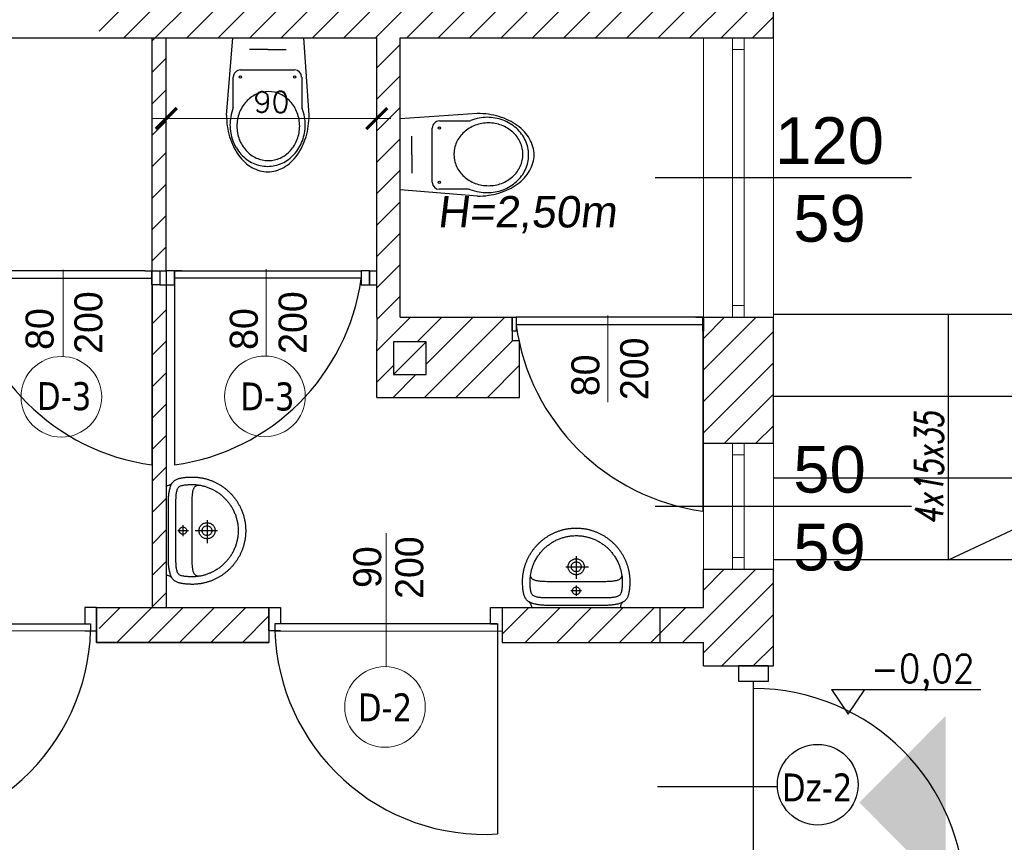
# Model space of a CAD drawing. Header units: millimetres. Extents: x -486876 to 553054, y -140324 to 834178.
# Tile 124 of 155: x 4537 to 8757, y 77606 to 81129. Entities that reach past the tile are written whole.
import ezdxf
from ezdxf.enums import TextEntityAlignment as Align

# ---------------------------------------------------------------- set-up
doc = ezdxf.new("R2010")
doc.units = ezdxf.units.MM
doc.header["$PDSIZE"] = -5
doc.linetypes.add('DASH2', pattern=[0.75, 0.5, -0.25])
for name, color, linetype, lineweight in [('_XREF', 252, 'DASH2', 13), ('XREF$0$0-ARKUSZ-OPIS', 8, 'Continuous', 18), ('XREF$0$okna', 8, 'Continuous', 20), ('XREF$0$ściana nośna', 8, 'Continuous', 30)]:
    doc.layers.add(name, color=color, linetype=linetype, lineweight=lineweight)
for name, color, linetype in [('XREF$0$A-ARM', 8, 'Continuous'), ('XREF$0$A-BUD-OP', 8, 'Continuous'), ('XREF$0$ArchiCAD', 8, 'Continuous'), ('XREF$0$DRZWI', 8, 'Continuous'), ('XREF$0$MEBLE_ŁAZIENKOWE_I_KUCHENNE', 8, 'Continuous'), ('XREF$0$OPIS', 8, 'Continuous'), ('XREF$0$OPISY', 8, 'Continuous'), ('XREF$0$Ppoż', 20, 'Continuous'), ('XREF$0$WIDOK', 8, 'Continuous'), ('XREF$0$WYMIARY', 9, 'Continuous'), ('XREF$0$WYPEŁNIENIA', 8, 'Continuous'), ('XREF$0$ŚCIANY', 8, 'Continuous')]:
    doc.layers.add(name, color=color, linetype=linetype)
doc.styles.add('XREF$0$APLUS', font='arial.ttf', dxfattribs={"width": 0.6})
doc.styles.add('XREF$0$GENERATED_STYLE_1', font='txt')
doc.styles.add('XREF$0$KOTA', font='SIMPLEX', dxfattribs={"width": 0.9, "height": 25})
doc.styles.add('XREF$0$ROMANS', font='romans.shx')
doc.styles.add('XREF$0$Simplex 0.7 Italic', font='simplex.shx', dxfattribs={"width": 0.7, "oblique": 10})
doc.styles.add('XREF$0$Standard', font='arial.ttf')
doc.styles.add('XREF$0$Verdana 0.8', font='verdana.ttf', dxfattribs={"width": 0.8})
doc.dimstyles.new('XREF$0$PORT1_50', dxfattribs={"dimscale": 50, "dimtxt": 0.18, "dimasz": 0.18, "dimexe": 0.12, "dimexo": 0.05, "dimgap": 0.05, "dimtad": 1, "dimdec": 0, "dimrnd": 0.5, "dimdsep": 46, "dimtxsty": 'XREF$0$ROMANS', "dimblk1": 'XREF$0$_ARCHTICK', "dimblk2": 'XREF$0$_ARCHTICK', "dimsah": 1, "dimcen": 0, "dimdle": 0.12, "dimclrt": 7, "dimadec": 0, "dimazin": 0, "dimtfac": 1, "dimtdec": 0, "dimtmove": 2, "dimatfit": 3, "dimldrblk": 'XREF$0$_ARCHTICK', "dimfxl": 0.5, "dimfxlon": 1, "dimtolj": 1, "dimtzin": 0, "dimarcsym": 0})
pattern_1 = [(45, (-52999.899, 13162.694), (-6.7351921, 6.7351921), [])]

# ---------------------------------------------------------------- blocks, each defined once
blk = doc.blocks.new('XREF$0$KOTA_R3')
at = {"layer": 'XREF$0$A-BUD-OP'}
blk.add_line((-279.41, -2136.84), (-172.66, -2136.84), dxfattribs=at)
blk.add_lwpolyline([(-279.41, -2136.84), (-267.48, -2154.26), (-255.55, -2136.84)], dxfattribs=at)
at = {"layer": 'XREF$0$A-BUD-OP', "style": 'XREF$0$KOTA', "width": 0.9}
for p, height in [((-251.3, -2131.63), 20), ((-251.3, -2153.31), 14)]:
    blk.add_attdef('KOTA', p, '', height=height, dxfattribs=at)
blk = doc.blocks.new('XREF$0$_ARCHTICK')
at = {"color": 0, "linetype": 'ByBlock', "const_width": 0.15}
blk.add_lwpolyline([(-0.5, -0.5), (0.5, 0.5)], dxfattribs=at)
blk = doc.blocks.new('*D596')
at = {"layer": 'Defpoints', "color": 0}
for p in [(3626.56, 11011.25), (3626.56, 10978.3), (3536.35, 10946.83)]:
    blk.add_point(p, dxfattribs=at)
at = {"layer": 'XREF$0$ściana nośna', "color": 0, "lineweight": -2}
for p, q in [((3536.35, 10986.25), (3536.35, 11017.25)), ((3626.56, 10986.25), (3626.56, 11017.25)), ((3530.35, 11011.25), (3632.56, 11011.25))]:
    blk.add_line(p, q, dxfattribs=at)
at = {"layer": 'XREF$0$ściana nośna', "color": 0, "lineweight": -2, "xscale": 9, "yscale": 9, "zscale": 9, "rotation": 180}
blk.add_blockref('XREF$0$_ARCHTICK', (3536.35, 11011.25), dxfattribs=at)
at = {"layer": 'XREF$0$ściana nośna', "color": 0, "lineweight": -2, "xscale": 9, "yscale": 9, "zscale": 9}
blk.add_blockref('XREF$0$_ARCHTICK', (3626.56, 11011.25), dxfattribs=at)
at = {"layer": 'XREF$0$ściana nośna', "color": 7, "insert": (3581.45, 11018.25), "char_height": 9, "attachment_point": 5, "style": 'XREF$0$ROMANS'}
blk.add_mtext('\\A1;90', dxfattribs=at)
blk = doc.blocks.new('XREF$0$ubi012_r')
for p, q in [((-2.32, 33.16), (0, 0)), ((33.07, 33.16), (30.34, 0)), ((0.86, 16.83), (0.86, 29.35)), ((30.16, 29.17), (30.16, 16.83)), ((27.13, 13.79), (3.9, 13.79)), ((15.37, 5.06), (7.45, 5.06)), ((15.37, 5.06), (23.29, 5.06)), ((30.34, 0), (0, 0))]:
    blk.add_line(p, q)
for centre in [(3.9, 16.83), (27.13, 16.83)]:
    blk.add_circle(centre, 0.506)
for centre, radius, start, end in [((16.19, 42.02), 15.54, 105.9445, 133.2542), ((15.37, 44.42), 13.01, 74.6148, 105.3852), ((15.46, 40.39), 14.7, 77.6333, 102.3667), ((14.56, 42.02), 15.54, 46.7458, 74.0555), ((20.78, 37.1), 22.27, 133.1777, 154.6258), ((16.63, 38.41), 17.03, 126.5259, 148.9267), ((15.64, 39.74), 15.37, 102.4946, 126.4967), ((15.32, 39.85), 12.81, 102.4946, 126.4967), ((15.17, 40.39), 12.25, 77.6333, 102.3667), ((15.02, 39.85), 12.81, 53.5033, 77.5054), ((15.28, 39.74), 15.37, 53.5033, 77.5054), ((14.28, 38.41), 17.03, 31.0733, 53.4741), ((9.97, 37.1), 22.27, 25.3742, 46.8223), ((27.53, 33.76), 29.8, 154.3733, 172.0149), ((18.1, 37.5), 18.76, 148.867, 169.8645), ((16.15, 38.74), 14.19, 126.5259, 148.9267), ((14.19, 38.74), 14.19, 31.0733, 53.4741), ((12.82, 37.5), 18.76, 10.1355, 31.133), ((3.22, 33.76), 29.8, 7.9851, 25.6267), ((17.37, 37.98), 15.63, 148.867, 169.8645), ((12.97, 37.98), 15.63, 10.1355, 31.133), ((18.81, 37.34), 19.49, 169.767, 190.233), ((17.96, 37.85), 16.24, 169.767, 190.233), ((12.37, 37.85), 16.24, 0, 10.233), ((12.1, 37.34), 19.49, 0, 10.233), ((30.81, 33.16), 33.13, 171.7845, 180.1077), ((15.63, 36.6), 16.22, 189.6364, 202.7205), ((17.37, 37.72), 15.63, 190.1355, 211.133), ((12.97, 37.72), 15.63, 328.867, 349.8645), ((12.37, 37.85), 16.24, 349.767, 0), ((-13.89, 43.27), 46.14, 343.1585, 348.2524), ((12.1, 37.34), 19.49, 349.767, 0), ((-0.06, 33.16), 33.13, 0, 8.2155), ((-1.67, 29.35), 2.53, 0, 22.7205), ((16.15, 36.96), 14.19, 211.0733, 233.4741), ((14.19, 36.96), 14.19, 306.5259, 328.9267), ((32.69, 29.17), 2.53, 163.1585, 180), ((15.32, 35.85), 12.81, 233.5033, 257.5054), ((15.02, 35.85), 12.81, 282.4946, 306.4967), ((15.17, 35.31), 12.25, 257.6333, 282.3667), ((3.9, 16.83), 3.03, 180, 270), ((27.13, 16.83), 3.03, 270, 0)]:
    blk.add_arc(centre, radius, start, end)
blk = doc.blocks.new('XREF$0$KKP-KOLO2-B02X0201')
at = {"layer": 'XREF$0$A-ARM'}
for points in [[(-21.09, 0), (-21.12, -0.55), (-21.2, -1), (-21.34, -1.39), (-21.54, -1.76), (-21.81, -2.13), (-22.13, -2.54)], [(21.09, 0), (0, 0), (-21.09, 0)], [(22.13, -2.54), (21.81, -2.13), (21.54, -1.76), (21.34, -1.39), (21.2, -1), (21.12, -0.55), (21.09, 0)], [(25.29, -12.17), (25.29, -12.54), (25.28, -12.9), (25.27, -13.27), (25.25, -13.64), (25.22, -14), (25.19, -14.37), (25.16, -14.73), (25.12, -15.09), (25.08, -15.45), (25.03, -15.81), (24.97, -16.16), (24.91, -16.52), (24.85, -16.87), (24.78, -17.22), (24.71, -17.57), (24.63, -17.92), (24.55, -18.26), (24.46, -18.61), (24.37, -18.95), (24.27, -19.29), (24.17, -19.63), (24.06, -19.96), (23.95, -20.3), (23.83, -20.63), (23.71, -20.96), (23.59, -21.29), (23.46, -21.61), (23.33, -21.94), (23.19, -22.26), (23.05, -22.58), (22.9, -22.89), (22.75, -23.21), (22.6, -23.52), (22.44, -23.83), (22.27, -24.14), (22.11, -24.44), (21.94, -24.74), (21.76, -25.04), (21.58, -25.34), (21.4, -25.63), (21.21, -25.92), (21.02, -26.21), (20.83, -26.5), (20.63, -26.78), (20.43, -27.06), (20.22, -27.34), (20.01, -27.62), (19.8, -27.89), (19.58, -28.16), (19.36, -28.42), (19.14, -28.68), (18.91, -28.94), (18.68, -29.2), (18.45, -29.45), (18.21, -29.7), (17.97, -29.95), (17.73, -30.2), (17.48, -30.44), (17.23, -30.67), (16.98, -30.91), (16.72, -31.14), (16.46, -31.36), (16.2, -31.59), (15.93, -31.81), (15.66, -32.02), (15.39, -32.24), (15.12, -32.45), (14.84, -32.65), (14.56, -32.85), (14.28, -33.05), (13.99, -33.25), (13.7, -33.44), (13.41, -33.62), (13.12, -33.81), (12.82, -33.98), (12.52, -34.16), (12.22, -34.33), (11.91, -34.5), (11.61, -34.66), (11.3, -34.82), (10.98, -34.97), (10.67, -35.12), (10.35, -35.27), (10.03, -35.41), (9.71, -35.55), (9.39, -35.68), (9.06, -35.81), (8.74, -35.94), (8.41, -36.06), (8.07, -36.17), (7.74, -36.28), (7.4, -36.39), (7.06, -36.49), (6.72, -36.59), (6.38, -36.68), (6.04, -36.77), (5.69, -36.85), (5.35, -36.93), (5, -37), (4.65, -37.07), (4.29, -37.14), (3.94, -37.2), (3.58, -37.25), (3.23, -37.3), (2.87, -37.34), (2.51, -37.38), (2.14, -37.42), (1.78, -37.45), (1.42, -37.47), (1.05, -37.49), (0.68, -37.5), (0.31, -37.51), (-0.06, -37.51), (-0.06, -37.51), (-0.43, -37.51), (-0.8, -37.5), (-1.16, -37.49), (-1.53, -37.47), (-1.89, -37.45), (-2.26, -37.42), (-2.62, -37.38), (-2.98, -37.34), (-3.34, -37.3), (-3.7, -37.25), (-4.05, -37.2), (-4.41, -37.14), (-4.76, -37.07), (-5.11, -37), (-5.46, -36.93), (-5.81, -36.85), (-6.15, -36.77), (-6.5, -36.68), (-6.84, -36.59), (-7.18, -36.49), (-7.52, -36.39), (-7.85, -36.28), (-8.19, -36.17), (-8.52, -36.06), (-8.85, -35.94), (-9.18, -35.81), (-9.5, -35.68), (-9.83, -35.55), (-10.15, -35.41), (-10.47, -35.27), (-10.78, -35.12), (-11.1, -34.97), (-11.41, -34.82), (-11.72, -34.66), (-12.03, -34.5), (-12.33, -34.33), (-12.63, -34.16), (-12.93, -33.98), (-13.23, -33.81), (-13.52, -33.62), (-13.81, -33.44), (-14.1, -33.25), (-14.39, -33.05), (-14.67, -32.85), (-14.95, -32.65), (-15.23, -32.45), (-15.51, -32.24), (-15.78, -32.02), (-16.05, -31.81), (-16.31, -31.59), (-16.58, -31.36), (-16.84, -31.14), (-17.09, -30.91), (-17.35, -30.67), (-17.6, -30.44), (-17.84, -30.2), (-18.09, -29.95), (-18.33, -29.7), (-18.56, -29.45), (-18.8, -29.2), (-19.03, -28.94), (-19.25, -28.68), (-19.48, -28.42), (-19.7, -28.16), (-19.91, -27.89), (-20.13, -27.62), (-20.34, -27.34), (-20.54, -27.06), (-20.74, -26.78), (-20.94, -26.5), (-21.14, -26.21), (-21.33, -25.92), (-21.51, -25.63), (-21.7, -25.34), (-21.88, -25.04), (-22.05, -24.74), (-22.22, -24.44), (-22.39, -24.14), (-22.55, -23.83), (-22.71, -23.52), (-22.86, -23.21), (-23.01, -22.89), (-23.16, -22.58), (-23.3, -22.26), (-23.44, -21.94), (-23.57, -21.61), (-23.7, -21.29), (-23.83, -20.96), (-23.95, -20.63), (-24.06, -20.3), (-24.17, -19.96), (-24.28, -19.63), (-24.38, -19.29), (-24.48, -18.95), (-24.57, -18.61), (-24.66, -18.26), (-24.74, -17.92), (-24.82, -17.57), (-24.9, -17.22), (-24.96, -16.87), (-25.03, -16.52), (-25.09, -16.16), (-25.14, -15.81), (-25.19, -15.45), (-25.23, -15.09), (-25.27, -14.73), (-25.31, -14.37), (-25.34, -14), (-25.36, -13.64), (-25.38, -13.27), (-25.39, -12.9), (-25.4, -12.54), (-25.4, -12.17), (-25.4, -12.17), (-25.4, -11.8), (-25.38, -11.35), (-25.36, -10.84), (-25.33, -10.31), (-25.3, -9.77), (-25.27, -9.28), (-25.23, -8.85), (-25.19, -8.52), (-25.13, -8.07), (-25.06, -7.64), (-24.99, -7.22), (-24.91, -6.82), (-24.82, -6.44), (-24.73, -6.07), (-24.62, -5.72), (-24.51, -5.38), (-24.38, -5.06), (-24.24, -4.76), (-24.09, -4.47), (-23.93, -4.19), (-23.75, -3.93), (-23.55, -3.68), (-23.34, -3.44), (-23.11, -3.22), (-22.87, -3.01), (-22.6, -2.81), (-22.31, -2.63), (-22, -2.45), (-21.67, -2.29), (-21.32, -2.14), (-20.94, -1.99), (-20.54, -1.86), (-20.11, -1.74), (-19.66, -1.63), (-19.17, -1.53), (-19.17, -1.53), (-18.8, -1.45), (-18.41, -1.38), (-18.01, -1.32), (-17.59, -1.25), (-17.17, -1.2), (-16.73, -1.15), (-16.28, -1.1), (-15.82, -1.06), (-15.35, -1.04), (-14.87, -1.02), (-14.38, -1.01), (-0.06, -1.01), (14.27, -1.01), (14.76, -1.02), (15.23, -1.04), (15.7, -1.06), (16.16, -1.1), (16.61, -1.15), (17.05, -1.2), (17.48, -1.25), (17.9, -1.32), (18.3, -1.38), (18.69, -1.45), (19.06, -1.53), (19.54, -1.63), (20, -1.74), (20.43, -1.86), (20.83, -1.99), (21.21, -2.14), (21.56, -2.29), (21.89, -2.45), (22.2, -2.63), (22.48, -2.81), (22.75, -3.01), (23, -3.22), (23.23, -3.44), (23.44, -3.68), (23.63, -3.93), (23.81, -4.19), (23.98, -4.47), (24.13, -4.76), (24.27, -5.06), (24.39, -5.38), (24.51, -5.72), (24.61, -6.07), (24.71, -6.44), (24.79, -6.82), (24.88, -7.22), (24.95, -7.64), (25.02, -8.07), (25.08, -8.52), (25.12, -8.85), (25.15, -9.28), (25.19, -9.77), (25.22, -10.31), (25.24, -10.84), (25.27, -11.35), (25.28, -11.8), (25.29, -12.17)], [(-0.05, -33.94), (-0.61, -33.93), (-1.16, -33.92), (-1.72, -33.89), (-2.28, -33.85), (-2.7, -33.79), (-3.12, -33.73), (-3.53, -33.66), (-3.94, -33.59), (-4.34, -33.51), (-4.74, -33.42), (-5.14, -33.33), (-5.53, -33.23), (-5.93, -33.13), (-6.33, -33.02), (-6.73, -32.9), (-7.13, -32.77), (-7.53, -32.64), (-7.96, -32.47), (-8.38, -32.29), (-8.79, -32.11), (-9.2, -31.92), (-9.61, -31.73), (-10.02, -31.53), (-10.42, -31.33), (-10.8, -31.11), (-11.16, -30.89), (-11.52, -30.66), (-11.87, -30.43), (-12.22, -30.2), (-12.56, -29.97), (-12.89, -29.72), (-13.22, -29.48), (-13.55, -29.23), (-13.87, -28.97), (-14.19, -28.7), (-14.51, -28.43), (-14.82, -28.15), (-15.14, -27.86), (-15.45, -27.56), (-15.76, -27.24), (-16.06, -26.91), (-16.35, -26.58), (-16.63, -26.25), (-16.91, -25.92), (-17.17, -25.58), (-17.44, -25.24), (-17.7, -24.9), (-17.95, -24.55), (-18.2, -24.19), (-18.45, -23.82), (-18.69, -23.45), (-19.7, -21.59), (-19.87, -21.21), (-20.04, -20.83), (-20.19, -20.44), (-20.34, -20.06), (-20.49, -19.67), (-20.62, -19.28), (-20.75, -18.9), (-20.88, -18.51), (-20.99, -18.12), (-21.1, -17.73), (-21.2, -17.34), (-21.3, -16.94), (-21.38, -16.55), (-21.46, -16.15), (-21.54, -15.75), (-21.6, -15.36), (-21.66, -14.95), (-21.71, -14.55), (-21.75, -14.15), (-21.78, -13.74), (-21.81, -13.33), (-21.83, -12.92), (-21.84, -12.51), (-21.84, -12.09), (-21.84, -11.68), (-21.82, -11.26), (-21.81, -10.84), (-21.78, -10.42), (-21.76, -10), (-21.73, -9.57), (-21.69, -9.16), (-21.64, -8.74), (-21.58, -8.32), (-21.51, -7.91), (-21.43, -7.49), (-21.32, -7.09), (-21.2, -6.68), (-21.06, -6.4), (-20.88, -6.14), (-20.65, -5.9), (-20.38, -5.69), (-20.07, -5.5), (-19.73, -5.34), (-19.37, -5.2), (-18.99, -5.07), (-18.59, -4.96), (-18.17, -4.87), (-17.75, -4.8), (-17.33, -4.73), (-16.9, -4.68), (-16.49, -4.64), (-16.08, -4.61), (-15.69, -4.59), (-15.32, -4.58), (-14.98, -4.57), (-14.66, -4.56), (-14.38, -4.56), (-0.05, -4.56), (14.27, -4.56), (14.55, -4.56), (14.87, -4.57), (15.21, -4.58), (15.58, -4.59), (15.97, -4.61), (16.38, -4.64), (16.8, -4.68), (17.22, -4.73), (17.64, -4.8), (18.07, -4.87), (18.48, -4.96), (18.88, -5.07), (19.26, -5.2), (19.63, -5.34), (19.96, -5.5), (20.27, -5.69), (20.54, -5.9), (20.77, -6.14), (20.96, -6.4), (21.09, -6.68), (21.22, -7.09), (21.32, -7.49), (21.41, -7.91), (21.48, -8.32), (21.54, -8.74), (21.58, -9.16), (21.62, -9.57), (21.65, -10), (21.68, -10.42), (21.7, -10.84), (21.72, -11.26), (21.73, -11.68), (21.74, -12.09), (21.73, -12.51), (21.72, -12.92), (21.7, -13.33), (21.68, -13.74), (21.64, -14.15), (21.6, -14.55), (21.55, -14.95), (21.49, -15.36), (21.43, -15.75), (21.36, -16.15), (21.28, -16.55), (21.19, -16.94), (21.1, -17.34), (20.99, -17.73), (20.89, -18.12), (20.77, -18.51), (20.65, -18.9), (20.52, -19.28), (20.38, -19.67), (20.24, -20.06), (20.09, -20.44), (19.93, -20.83), (19.76, -21.21), (19.59, -21.59), (19.59, -21.59), (18.58, -23.45), (18.34, -23.82), (18.09, -24.19), (17.84, -24.55), (17.59, -24.9), (17.33, -25.24), (17.07, -25.58), (16.8, -25.92), (16.52, -26.25), (16.24, -26.58), (15.95, -26.91), (15.65, -27.24), (15.35, -27.56), (15.03, -27.86), (14.72, -28.15), (14.4, -28.43), (14.08, -28.7), (13.76, -28.97), (13.44, -29.23), (13.11, -29.48), (12.78, -29.72), (12.45, -29.97), (12.11, -30.2), (11.76, -30.43), (11.41, -30.66), (11.06, -30.89), (10.69, -31.11), (10.32, -31.33), (9.91, -31.53), (9.5, -31.73), (9.09, -31.92), (8.68, -32.11), (8.27, -32.29), (7.85, -32.47), (7.43, -32.64), (7.43, -32.64), (7.02, -32.77), (6.62, -32.9), (6.22, -33.02), (5.82, -33.13), (5.43, -33.23), (5.03, -33.33), (4.63, -33.42), (4.23, -33.51), (3.83, -33.59), (3.42, -33.66), (3.01, -33.73), (2.6, -33.79), (2.17, -33.85), (1.61, -33.89), (1.06, -33.92), (0.5, -33.93), (-0.05, -33.94)], [(-2.61, -7.95), (2.52, -7.95)], [(-0.04, -6.08), (0.43, -6.14), (0.85, -6.32), (1.21, -6.6), (1.49, -6.96), (1.67, -7.38), (1.73, -7.86), (1.67, -8.33), (1.49, -8.75), (1.21, -9.11), (0.85, -9.39), (0.43, -9.57), (-0.04, -9.63), (-0.51, -9.57), (-0.94, -9.39), (-1.3, -9.11), (-1.58, -8.75), (-1.75, -8.33), (-1.82, -7.86), (-1.75, -7.38), (-1.58, -6.96), (-1.3, -6.6), (-0.94, -6.32), (-0.51, -6.14), (-0.04, -6.08)], [(-0.05, -10.45), (-0.05, -5.48)], [(-21.62, -15.21), (-21.58, -14.99), (-21.53, -14.78), (-21.48, -14.58), (-21.41, -14.39), (-21.33, -14.21), (-21.24, -14.04), (-21.14, -13.87), (-21.02, -13.72), (-20.88, -13.57), (-20.72, -13.43), (-20.55, -13.3), (-20.35, -13.18), (-20.14, -13.06), (-19.9, -12.95), (-19.63, -12.85), (-19.34, -12.76), (-19.02, -12.67), (-18.67, -12.6), (-18.29, -12.53), (-17.88, -12.46), (-17.43, -12.4), (-16.96, -12.35), (-16.44, -12.31), (-15.89, -12.27), (-15.3, -12.24), (-14.67, -12.21), (-14, -12.19), (-13.28, -12.18), (-12.52, -12.17), (-11.72, -12.17)], [(-11.72, -12.17), (-0.06, -12.17), (11.6, -12.17)], [(-0.06, -24.21), (-0.06, -13.57)], [(11.6, -12.17), (12.41, -12.17), (13.17, -12.18), (13.88, -12.19), (14.55, -12.21), (15.18, -12.24), (15.78, -12.27), (16.33, -12.31), (16.84, -12.35), (17.32, -12.4), (17.77, -12.46), (18.18, -12.53), (18.56, -12.6), (18.9, -12.67), (19.22, -12.76), (19.52, -12.85), (19.78, -12.95), (20.02, -13.06), (20.24, -13.18), (20.44, -13.3), (20.61, -13.43), (20.76, -13.57), (20.9, -13.72), (21.02, -13.87), (21.13, -14.04), (21.22, -14.21), (21.3, -14.39), (21.36, -14.58), (21.42, -14.78), (21.47, -14.99), (21.51, -15.21)], [(-0.06, -15.43), (0.33, -15.45), (0.71, -15.51), (1.07, -15.6), (1.42, -15.73), (1.75, -15.89), (2.06, -16.08), (2.36, -16.3), (2.63, -16.55), (2.87, -16.82), (3.09, -17.11), (3.28, -17.43), (3.44, -17.76), (3.57, -18.11), (3.66, -18.47), (3.72, -18.85), (3.74, -19.24), (3.72, -19.62), (3.66, -20), (3.57, -20.36), (3.44, -20.71), (3.28, -21.05), (3.09, -21.36), (2.87, -21.65), (2.63, -21.92), (2.36, -22.17), (2.06, -22.39), (1.75, -22.58), (1.42, -22.74), (1.07, -22.87), (0.71, -22.96), (0.33, -23.02), (-0.06, -23.04), (-0.45, -23.02), (-0.82, -22.96), (-1.19, -22.87), (-1.54, -22.74), (-1.87, -22.58), (-2.18, -22.39), (-2.48, -22.17), (-2.75, -21.92), (-2.99, -21.65), (-3.21, -21.36), (-3.4, -21.05), (-3.56, -20.71), (-3.69, -20.36), (-3.78, -20), (-3.84, -19.62), (-3.86, -19.24), (-3.84, -18.85), (-3.78, -18.47), (-3.69, -18.11), (-3.56, -17.76), (-3.4, -17.43), (-3.21, -17.11), (-2.99, -16.82), (-2.75, -16.55), (-2.48, -16.3), (-2.18, -16.08), (-1.87, -15.89), (-1.54, -15.73), (-1.19, -15.6), (-0.82, -15.51), (-0.45, -15.45), (-0.06, -15.43)], [(-0.06, -16.9), (0.36, -16.94), (0.75, -17.05), (1.12, -17.22), (1.44, -17.45), (1.72, -17.73), (1.95, -18.06), (2.13, -18.42), (2.23, -18.82), (2.27, -19.24), (2.23, -19.65), (2.13, -20.05), (1.95, -20.41), (1.72, -20.74), (1.44, -21.02), (1.12, -21.25), (0.75, -21.42), (0.36, -21.53), (-0.06, -21.57), (-0.48, -21.53), (-0.87, -21.42), (-1.23, -21.25), (-1.56, -21.02), (-1.84, -20.74), (-2.07, -20.41), (-2.24, -20.05), (-2.35, -19.65), (-2.39, -19.24), (-2.35, -18.82), (-2.24, -18.42), (-2.07, -18.06), (-1.84, -17.73), (-1.56, -17.45), (-1.23, -17.22), (-0.87, -17.05), (-0.48, -16.94), (-0.06, -16.9)], [(4.89, -19.26), (-5.94, -19.26)]]:
    blk.add_lwpolyline(points, dxfattribs=at)
blk = doc.blocks.new('XREF')
at = {"layer": 'XREF$0$MEBLE_ŁAZIENKOWE_I_KUCHENNE'}
h = blk.add_hatch(color=256, dxfattribs=at)
h.paths.add_polyline_path([(3870.42, 10718.25), (3870.42, 10681.18), (3833.35, 10718.25)])
h.paths.add_polyline_path([(3870.42, 10755.32), (3870.42, 10718.25), (3833.35, 10718.25)])
at = {"layer": 'XREF$0$WYPEŁNIENIA'}
h = blk.add_hatch(dxfattribs=at)
h.set_pattern_fill('ANSI31', color=256, scale=3)
h.set_pattern_definition(pattern_1)
h.paths.add_polyline_path([(3536.35, 10935.51), (3530.35, 10935.51), (3530.35, 10801.78), (3536.35, 10801.78)])
h.paths.add_polyline_path([(3536.35, 11045.83), (3530.35, 11045.83), (3530.35, 10945.96), (3533.62, 10945.96), (3536.35, 10945.96)], flags=17)
h.paths.add_polyline_path([(3796.56, 11096.65), (3766.56, 11096.65), (3766.56, 11060.83), (3507.62, 11060.83), (3507.62, 11045.83), (3526.56, 11045.83), (3626.56, 11045.83), (3626.56, 10935.51), (3636.56, 10935.51), (3636.56, 11045.83), (3766.56, 11045.83), (3796.56, 11045.83)])
edge = h.paths.add_edge_path()
edge.add_arc((3779.04, 10935.86), 93.67, 192.1343, 192.8888, ccw=False)
edge.add_line((3687.46, 10916.17), (3684.53, 10916.17))
edge.add_line((3684.53, 10916.17), (3684.53, 10926.14))
edge.add_line((3684.53, 10926.14), (3636.56, 10926.14))
edge.add_line((3636.56, 10926.14), (3636.56, 10935.51))
edge.add_line((3636.56, 10935.51), (3626.56, 10935.51))
edge.add_line((3626.56, 10935.51), (3626.56, 10926.14))
edge.add_line((3626.56, 10926.14), (3626.56, 10916.14))
edge.add_line((3626.56, 10916.14), (3626.56, 10891.78))
edge.add_line((3626.56, 10891.78), (3687.73, 10891.78))
edge.add_line((3687.73, 10891.78), (3687.73, 10914.97))
h.paths.add_polyline_path([(3647.75, 10901.56), (3633.75, 10901.56), (3633.75, 10915.56), (3647.75, 10915.56)], flags=16)
h.paths.add_polyline_path([(3796.56, 10926.14), (3766.56, 10926.14), (3766.56, 10872.13), (3796.56, 10872.13)])
h.paths.add_polyline_path([(3796.56, 10818.23), (3766.56, 10818.23), (3766.56, 10801.78), (3747.83, 10801.78), (3747.83, 10786.78), (3766.56, 10786.78), (3766.56, 10776.78), (3796.56, 10776.78)])
h.paths.add_polyline_path([(3747.83, 10801.78), (3680.36, 10801.78), (3680.36, 10786.78), (3747.83, 10786.78)])
h.paths.add_polyline_path([(3406.41, 10801.78), (3376.56, 10801.78), (3376.56, 10889.68), (3446.15, 10889.68), (3446.56, 10916.14), (3446.56, 10926.14), (3446.56, 10935.51), (3441.16, 10935.51), (3441.16, 10923.53), (3427.16, 10923.53), (3427.16, 10935.51), (3409.73, 10935.51), (3409.73, 10923.53), (3395.73, 10923.53), (3395.73, 10935.51), (3378.3, 10935.51), (3378.3, 10923.53), (3364.3, 10923.53), (3364.3, 10935.51), (3337.08, 10935.51), (3337.08, 10926.14), (3301.56, 10926.14), (3301.56, 10920.14), (3301.56, 10916.14), (3337.08, 10916.14), (3337.08, 10889.68), (3361.56, 10889.68), (3361.56, 10801.78), (3189.06, 10801.78), (3176.56, 10801.78), (3176.56, 10766.78), (3201.56, 10766.78), (3201.56, 10786.78), (3406.41, 10786.78)])
h.paths.add_polyline_path([(3214.49, 10923.14), (3214.49, 10926.14), (3201.56, 10926.14), (3201.56, 10935.51), (3176.56, 10935.51), (3176.56, 10901.78), (3201.56, 10901.78), (3201.56, 10916.14), (3214.49, 10916.14)], flags=17)
h.paths.add_polyline_path([(3176.56, 10801.78), (3006.73, 10801.78), (3006.73, 10789.78), (3176.56, 10789.78)])
h.paths.add_polyline_path([(2906.73, 10801.78), (2815.34, 10801.78), (2815.34, 10789.78), (2894.64, 10789.78), (2904.95, 10789.78)])
h.paths.add_polyline_path([(2896.56, 10935.51), (2871.56, 10935.51), (2871.56, 10801.78), (2896.56, 10801.78)])
h.paths.add_polyline_path([(2892.75, 10828.64), (2910.53, 10828.64), (2910.53, 10842.14), (2892.75, 10842.14)])
h = blk.add_hatch(dxfattribs=at)
h.set_pattern_fill('ANSI31', color=256, scale=3)
h.set_pattern_definition(pattern_1)
h.paths.add_polyline_path([(3556.78, 10801.78), (3507.62, 10801.78), (3507.62, 10786.78), (3556.78, 10786.78)])
h.paths.add_polyline_path([(3580.36, 10801.78), (3556.78, 10801.78), (3556.78, 10786.78), (3580.36, 10786.78)])
h.paths.add_polyline_path([(3900.02, 10651.78), (3796.56, 10651.78), (3796.56, 10666.78), (3766.56, 10666.78), (3766.56, 10651.78), (3724.56, 10651.78), (3724.56, 10611.78), (3766.56, 10611.78), (3766.56, 10496.78), (3709.56, 10496.78), (3709.56, 10471.78), (3766.56, 10471.78), (3766.56, 10606.94), (3796.56, 10606.94), (3796.56, 10466.78), (3796.56, 10476.78), (3796.56, 10476.78), (3796.56, 10611.78), (3900.02, 10611.78)])
h.paths.add_polyline_path([(3599.56, 10496.78), (3514.68, 10496.78), (3514.68, 10471.78), (3551.56, 10471.78), (3551.56, 10024.04), (3539.56, 10024.04), (3539.56, 9984.04), (3566.56, 9984.04), (3566.56, 10471.78), (3599.56, 10471.78)])
h.paths.add_polyline_path([(4136.56, 9911.78), (4126.56, 9911.78), (4126.56, 9971.94), (4126.56, 10361.95), (4096.56, 10361.95), (4096.56, 10346.78), (4096.56, 10131.78), (3896.56, 10131.78), (3896.56, 10170.11), (3796.56, 10170.11), (3796.56, 10176.78), (3766.56, 10176.78), (3766.56, 10058.38), (3796.56, 10058.38), (3796.56, 10096.78), (3886.56, 10096.78), (3886.56, 10106.78), (4096.56, 10106.78), (4096.56, 9971.94), (4096.56, 9911.78), (3771.56, 9911.78), (3771.56, 9779.12), (3796.56, 9779.12), (3796.56, 9816.78), (3886.56, 9816.78), (3886.56, 9881.78), (4016.56, 9881.78), (4016.56, 9851.78), (4061.56, 9851.78), (4061.56, 9881.78), (4136.56, 9881.78)])
h.paths.add_polyline_path([(3817.24, 9855.2), (3831.24, 9855.2), (3831.24, 9841.2), (3817.24, 9841.2)], flags=16)
h.paths.add_polyline_path([(3840.64, 9855.2), (3854.64, 9855.2), (3854.64, 9841.2), (3840.64, 9841.2)], flags=16)
h.paths.add_polyline_path([(3817.24, 10127.11), (3817.24, 10141.11), (3831.24, 10141.11), (3831.24, 10127.11)], flags=16)
edge = h.paths.add_edge_path(flags=0)
edge.add_arc((3824.24, 10134.11), 7, 0, 360)
h.paths.add_polyline_path([(3840.64, 10127.11), (3840.64, 10141.11), (3854.64, 10141.11), (3854.64, 10127.11)], flags=16)
h.paths.add_polyline_path([(3817.24, 10147.81), (3817.24, 10161.81), (3831.24, 10161.81), (3831.24, 10147.81)], flags=16)
h.paths.add_polyline_path([(3840.64, 10147.81), (3840.64, 10161.81), (3854.64, 10161.81), (3854.64, 10147.81)], flags=16)
h.paths.add_polyline_path([(3802.73, 10317.13), (3796.56, 10317.13), (3796.56, 10305.13), (3803.04, 10305.13)], flags=17)
h.paths.add_polyline_path([(3802.12, 10317.13), (3800.7, 10317.13), (3802.73, 10305.13), (3802.73, 10315.74)], flags=16)
at = {"layer": 'XREF$0$DRZWI'}
for p in [(3788.03, 10676.48), (3788.03, 10767.07)]:
    blk.add_line(p, (3788.03, 10770.3), dxfattribs=at)
at = {"layer": 'XREF$0$DRZWI', "ltscale": 0.8}
blk.add_line((3798.33, 10725.01), (3746.86, 10725.01), dxfattribs=at)
at = {"layer": 'XREF$0$DRZWI'}
for points in [[(3527.09, 10945.96), (3450.09, 10945.96), (3450.09, 10942.88), (3462.59, 10942.88), (3530.09, 10942.88)], [(3527.09, 10945.96), (3530.09, 10945.96), (3530.09, 10862.88)], [(3539.88, 10945.96), (3619.88, 10945.96), (3619.88, 10942.88), (3607.38, 10942.88), (3539.88, 10942.88)], [(3542.88, 10945.96), (3539.88, 10945.96), (3539.88, 10862.88)], [(3548.9, 10945.96), (3619.88, 10945.96), (3619.88, 10942.88), (3607.38, 10942.88), (3539.88, 10942.88)], [(3766.29, 10926.14), (3686.29, 10926.14), (3686.29, 10923.06), (3698.79, 10923.06), (3766.29, 10923.06)], [(3757.27, 10926.14), (3686.29, 10926.14), (3686.29, 10923.06), (3698.79, 10923.06), (3766.29, 10923.06)], [(3763.29, 10926.14), (3766.29, 10926.14), (3766.29, 10843.06)], [(3501.41, 10801.78), (3501.41, 10794.86)], [(3501.41, 10791.78), (3506.41, 10791.78), (3506.41, 10801.78), (3501.41, 10801.78)], [(3585.36, 10791.78), (3580.36, 10791.78), (3580.36, 10801.78), (3585.36, 10801.78)], [(3585.36, 10801.78), (3585.36, 10794.86)], [(3675.36, 10794.78), (3675.36, 10801.78), (3680.36, 10801.78)], [(3408.41, 10794.78), (3503.91, 10794.78), (3503.91, 10791.78), (3503.91, 10791.78), (3406.41, 10791.69)], [(3678.36, 10794.78), (3582.86, 10794.78), (3582.86, 10791.78), (3582.86, 10791.78), (3680.36, 10791.69)], [(3675.36, 10794.78), (3678.36, 10794.78), (3678.36, 10704.78), (3678.36, 10704.78)]]:
    blk.add_lwpolyline(points, dxfattribs=at)
for points in [[(3530.09, 10945.96), (3533.62, 10945.96), (3533.62, 10939.96), (3530.09, 10939.96)], [(3539.88, 10945.96), (3536.35, 10945.96), (3536.35, 10939.96), (3539.88, 10939.96)], [(3623.41, 10945.96), (3619.88, 10945.96), (3619.88, 10939.96), (3623.41, 10939.96)], [(3684.53, 10926.14), (3686.29, 10926.14), (3686.29, 10920.14), (3684.53, 10920.14)], [(3766.29, 10926.14), (3766.56, 10926.14), (3766.56, 10920.14), (3766.29, 10920.14)]]:
    blk.add_lwpolyline(points, close=True, dxfattribs=at)
at = {"layer": 'XREF$0$DRZWI', "ltscale": 0.8}
blk.add_lwpolyline([(3794.5, 10770.3), (3794.5, 10776.78), (3781.56, 10776.78), (3781.56, 10770.3)], close=True, dxfattribs=at)
at = {"layer": 'XREF$0$DRZWI'}
blk.add_circle((3815.59, 10725.88), 17.28, dxfattribs=at)
for centre, radius, start, end in [((3542.83, 10955.68), 93.67, 188.0471, 262.1791), ((3527.13, 10955.68), 93.67, 277.8209, 351.9529), ((3779.04, 10935.86), 93.67, 188.0471, 262.1791), ((3413.85, 10794.72), 90.11, 266.5388, 358.128), ((3672.92, 10794.72), 90.11, 181.872, 273.4612), ((3788.03, 10676.48), 90.59, 0, 90)]:
    blk.add_arc(centre, radius, start, end, dxfattribs=at)
at = {"layer": 'XREF$0$okna'}
for p, q in [((3766.56, 10926.14), (3766.56, 11045.83)), ((3796.56, 10926.14), (3796.56, 11045.83)), ((3779.06, 10931.14), (3779.06, 11040.83)), ((3784.06, 10931.14), (3784.06, 11040.83)), ((3766.56, 10818.23), (3766.56, 10872.13)), ((3796.56, 10818.23), (3796.56, 10872.13)), ((3779.06, 10823.23), (3779.06, 10867.13)), ((3784.06, 10820.73), (3784.06, 10867.13))]:
    blk.add_line(p, q, dxfattribs=at)
for points in [[(3784.06, 11040.83), (3779.06, 11040.83), (3779.06, 11045.83), (3784.06, 11045.83)], [(3784.06, 10926.14), (3779.06, 10926.14), (3779.06, 10931.14), (3784.06, 10931.14)], [(3784.06, 10867.13), (3779.06, 10867.13), (3779.06, 10872.13), (3784.06, 10872.13)], [(3784.06, 10818.23), (3779.06, 10818.23), (3779.06, 10823.23), (3784.06, 10823.23)]]:
    blk.add_lwpolyline(points, close=True, dxfattribs=at)
for points in [[(3492.13, 10946.45), (3492.13, 10909.29)], [(3579.13, 10946.69), (3579.13, 10909.53)], [(3579.13, 10946.69), (3579.13, 10909.53)], [(3725.54, 10926.87), (3725.54, 10889.71)], [(3725.54, 10926.87), (3725.54, 10889.71)], [(3630.61, 10833.62), (3630.61, 10776.5)]]:
    blk.add_lwpolyline(points, dxfattribs=at)
for centre in [(3491.36, 10892.03), (3578.61, 10892.2), (3630.09, 10759.17)]:
    blk.add_circle(centre, 17.28, dxfattribs=at)
at = {"layer": 'XREF$0$OPIS'}
for p, q in [((3745.84, 10985.99), (3855.73, 10985.99)), ((3745.84, 10845.18), (3855.73, 10845.18))]:
    blk.add_line(p, q, dxfattribs=at)
at = {"layer": 'XREF$0$WIDOK'}
for p, q in [((3946.56, 10927.22), (3796.56, 10927.22)), ((3946.56, 10892.22), (3796.56, 10892.22)), ((3946.56, 10857.22), (3796.56, 10857.22)), ((3946.56, 10822.22), (3796.56, 10822.22))]:
    blk.add_line(p, q, dxfattribs=at)
at = {"layer": 'XREF$0$WYMIARY'}
for q in [(3871.56, 10927.22), (3946.56, 10857.22)]:
    blk.add_line((3871.56, 10822.22), q, dxfattribs=at)
blk.add_lwpolyline([(3506.41, 10801.78), (3580.36, 10801.78), (3580.36, 10786.78), (3506.41, 10786.78)], close=True, dxfattribs=at)
at = {"layer": 'XREF$0$ściana nośna'}
for p, q in [((3796.56, 11045.83), (3796.56, 11096.65)), ((3376.56, 11045.83), (3526.56, 11045.83)), ((3526.56, 11045.83), (3626.56, 11045.83)), ((3530.35, 10945.96), (3530.35, 11045.83)), ((3536.35, 10945.96), (3536.35, 11045.83)), ((3626.56, 10926.14), (3626.56, 11045.83)), ((3636.56, 11045.83), (3766.56, 11045.83)), ((3636.56, 10926.14), (3636.56, 11045.83)), ((3766.56, 11045.83), (3796.56, 11045.83)), ((3533.62, 10945.96), (3536.35, 10945.96)), ((3536.35, 10945.96), (3536.35, 10939.96)), ((3623.41, 10945.96), (3623.41, 10939.96)), ((3623.41, 10945.96), (3626.55, 10945.96)), ((3530.35, 10939.96), (3530.35, 10801.78)), ((3533.62, 10939.96), (3536.35, 10939.96)), ((3536.35, 10939.96), (3536.35, 10801.78)), ((3623.32, 10939.96), (3626.56, 10939.96)), ((3626.56, 10926.14), (3626.56, 10916.14)), ((3636.56, 10926.14), (3684.53, 10926.14)), ((3684.53, 10926.14), (3684.53, 10916.17)), ((3766.56, 10872.13), (3766.56, 10926.14)), ((3766.56, 10926.14), (3796.56, 10926.14)), ((3796.56, 10872.13), (3796.56, 10926.14)), ((3626.56, 10891.78), (3626.56, 10916.14)), ((3684.53, 10916.17), (3687.73, 10916.17)), ((3687.73, 10891.78), (3687.73, 10916.14)), ((3626.56, 10891.78), (3687.73, 10891.78)), ((3766.56, 10872.13), (3796.56, 10872.13)), ((3766.56, 10801.78), (3766.56, 10818.23)), ((3766.56, 10818.23), (3796.56, 10818.23)), ((3796.56, 10776.78), (3796.56, 10818.23)), ((3506.41, 10801.78), (3559.92, 10801.78)), ((3506.41, 10801.78), (3506.41, 10786.78)), ((3536.35, 10801.78), (3578.33, 10801.78)), ((3580.36, 10801.78), (3580.36, 10786.78)), ((3680.36, 10801.78), (3747.83, 10801.78)), ((3680.36, 10801.78), (3680.36, 10786.78)), ((3747.83, 10801.78), (3766.56, 10801.78)), ((3747.83, 10801.78), (3747.83, 10786.78)), ((3506.41, 10786.78), (3580.36, 10786.78)), ((3680.36, 10786.78), (3747.83, 10786.78)), ((3747.83, 10786.78), (3766.56, 10786.78)), ((3766.56, 10776.78), (3766.56, 10786.78)), ((3766.56, 10776.78), (3796.56, 10776.78))]:
    blk.add_line(p, q, dxfattribs=at)
at = {"layer": 'XREF$0$ŚCIANY'}
blk.add_line((3633.75, 10901.56), (3647.75, 10915.56), dxfattribs=at)
blk.add_lwpolyline([(3647.75, 10901.56), (3647.75, 10915.56), (3633.75, 10915.56), (3633.75, 10901.56)], close=True, dxfattribs=at)
at = {"layer": 'XREF$0$A-ARM', "xscale": 0.9071999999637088, "yscale": 0.9071999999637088, "zscale": 0.9071999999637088}
for p, rotation in [((3536.35, 10834.74), 89.99999999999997), ((3711.99, 10801.78), 180)]:
    blk.add_blockref('XREF$0$KKP-KOLO2-B02X0201', p, dxfattribs=dict(at, rotation=rotation))
at = {"layer": 'XREF$0$MEBLE_ŁAZIENKOWE_I_KUCHENNE', "ltscale": 1.2}
for p, rotation in [((3595.23, 11045.83), 180), ((3636.56, 11011.07), 270)]:
    blk.add_blockref('XREF$0$ubi012_r', p, dxfattribs=dict(at, rotation=rotation))
at = {"layer": 'XREF$0$OPISY'}
ref = blk.add_blockref('XREF$0$KOTA_R3', (3989.14, 12048.7), dxfattribs=dict(at, xscale=0.6000000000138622, yscale=0.6000000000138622, zscale=0.6000000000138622))
ref.add_attrib('KOTA', '-0,02', (3838.36, 10769.72), dxfattribs={"layer": 'XREF$0$A-BUD-OP', "height": 12, "rotation": 0.0003, "style": 'XREF$0$KOTA', "width": 0.9})
at = {"style": 'XREF$0$APLUS'}
blk.add_attdef('165', text='', height=12.94, rotation=90, dxfattribs=at).set_placement((5850.28, 4086.91), align=Align.TOP_CENTER)
blk.add_attdef('70', text='', height=12.94, rotation=90, dxfattribs=at).set_placement((5846.74, 4087.03), align=Align.BOTTOM_CENTER)
at = {"layer": 'XREF$0$0-ARKUSZ-OPIS', "style": 'XREF$0$Simplex 0.7 Italic', "oblique": 10, "width": 0.7}
blk.add_text('4x15x35', height=12, rotation=90, dxfattribs=at).set_placement((3869.3, 10837.21))
at = {"layer": 'XREF$0$ArchiCAD', "style": 'XREF$0$GENERATED_STYLE_1'}
for s, p in [('200', (3512.55, 10910.45)), ('200', (3600.09, 10910.45)), ('80', (3491.62, 10912.13)), ('80', (3579.16, 10912.13)), ('200', (3746.51, 10890.63)), ('80', (3725.57, 10892.31)), ('200', (3650.08, 10805.48)), ('90', (3632.07, 10810.16))]:
    blk.add_text(s, height=12, rotation=90, dxfattribs=at).set_placement(p, align=Align.BOTTOM_LEFT)
at = {"layer": 'XREF$0$DRZWI', "style": 'XREF$0$APLUS'}
for tag, height, p in [('90', 10.59, (3968.05, 17970.78)), ('90', 10.59, (4273.69, 17907.63)), ('90', 10.59, (4647.11, 17907.63)), ('90', 10.59, (4995.74, 17907.63)), ('90', 10.59, (5345.01, 17907.63)), ('90', 8.24, (3625.86, 17450.53)), ('90', 8.24, (4282.58, 17436.64)), ('90', 8.24, (4577.82, 17436.64)), ('90', 8.24, (5003.12, 17436.64)), ('90', 8.24, (5300.95, 17436.64)), ('90', 8.24, (5625.63, 17350.96)), ('110', 12.94, (3772.73, 10725.01)), ('100', 12.94, (3763.85, 10003.38)), ('90', 10.59, (3383.41, 9921.97)), ('83', 10.59, (4118.73, 4184.03))]:
    blk.add_attdef(tag, text='', height=height, dxfattribs=at).set_placement(p, align=Align.BOTTOM_CENTER)
for tag, height, p in [('200', 10.59, (3967.95, 17967.89)), ('200', 10.59, (4273.59, 17904.74)), ('200', 10.59, (4647.01, 17904.74)), ('200', 10.59, (4995.64, 17904.74)), ('200', 10.59, (5344.91, 17904.74)), ('200', 8.24, (3625.86, 17448.28)), ('200', 8.24, (4282.58, 17434.39)), ('200', 8.24, (4577.82, 17434.39)), ('200', 8.24, (5003.12, 17434.39)), ('200', 8.24, (5300.95, 17434.39)), ('200', 8.24, (5625.63, 17348.71)), ('210', 12.94, (3772.6, 10721.48)), ('200', 12.94, (3763.85, 9999.84)), ('200', 10.59, (3383.31, 9919.08)), ('178', 10.59, (4118.62, 4181.14))]:
    blk.add_attdef(tag, text='', height=height, dxfattribs=at).set_placement(p, align=Align.TOP_CENTER)
for tag, height, p in [('205', 10.59, (4204.92, 17787.31)), ('210', 10.59, (5722.65, 17787.31)), ('210', 12.94, (4044.07, 17776.19)), ('210', 12.94, (4602.86, 17776.83)), ('210', 12.94, (4951.5, 17776.83)), ('210', 12.94, (5300.98, 17776.83)), ('210', 12.94, (3579.16, 17557.04)), ('210', 12.94, (3935.88, 17557.04)), ('210', 12.94, (4219.13, 17557.04)), ('210', 12.94, (4633.7, 17557.04)), ('210', 12.94, (4958.43, 17557.04)), ('210', 12.94, (5356.84, 17557.04)), ('210', 12.94, (5615.9, 17557.04)), ('200', 11.76, (4716.1, 10187.15)), ('200', 11.76, (4936.97, 10128.95)), ('200', 11.76, (5363.02, 10117.1)), ('210', 13.53, (3475.75, 9987.9)), ('170', 11.76, (4209.38, 4035.73))]:
    blk.add_attdef(tag, text='', height=height, rotation=90, dxfattribs=at).set_placement(p, align=Align.TOP_CENTER)
for tag, height, p in [('100', 10.59, (5719.75, 17787.41)), ('96', 10.59, (4202.03, 17787.41)), ('100', 12.94, (4040.53, 17776.32)), ('100', 12.94, (4599.33, 17776.96)), ('100', 12.94, (4947.96, 17776.96)), ('100', 12.94, (5297.45, 17776.96)), ('100', 12.94, (3575.63, 17557.16)), ('100', 12.94, (3932.34, 17557.16)), ('100', 12.94, (4215.59, 17557.16)), ('100', 12.94, (4630.17, 17557.16)), ('100', 12.94, (4954.89, 17557.16)), ('100', 12.94, (5353.3, 17557.16)), ('100', 12.94, (5612.36, 17557.16)), ('90', 11.76, (4712.89, 10187.26)), ('90', 11.76, (4933.75, 10129.07)), ('90', 11.76, (5359.81, 10117.21)), ('120', 13.53, (3472.06, 9987.9)), ('90', 11.76, (4206.17, 4035.84))]:
    blk.add_attdef(tag, text='', height=height, rotation=90, dxfattribs=at).set_placement(p, align=Align.BOTTOM_CENTER)
at = {"layer": 'XREF$0$OPIS', "char_height": 20, "attachment_point": 1, "style": 'XREF$0$Standard'}
for s, insert in [('\\pxqc;120\\P59', (3803.3, 11011.8)), ('\\pxqc;50\\P59', (3803.3, 10870.99))]:
    blk.add_mtext_dynamic_manual_height_columns(s, width=34.6776, gutter_width=12.5, heights=[0], dxfattribs=dict(at, insert=insert))
at = {"layer": 'XREF$0$OPIS', "ltscale": 1.2, "insert": (3652.45, 10978.01), "char_height": 13.44, "width": 367.7213, "attachment_point": 1, "style": 'XREF$0$Standard'}
blk.add_mtext('{\\Q7;H=2,50m}', dxfattribs=at)
at = {"layer": 'XREF$0$OPISY', "style": 'XREF$0$Verdana 0.8', "width": 0.8}
for s, p in [('D-3', (3492.56, 10892.32)), ('D-3', (3579.64, 10892.19)), ('D-2', (3630.09, 10759))]:
    blk.add_text(s, height=12, rotation=360, dxfattribs=at).set_placement(p, align=Align.MIDDLE_CENTER)
at = {"layer": 'XREF$0$Ppoż', "style": 'XREF$0$Verdana 0.8', "width": 0.8}
blk.add_text('Dz-2', height=12, rotation=360, dxfattribs=at).set_placement((3815.33, 10724.69), align=Align.MIDDLE_CENTER)
at = {"layer": 'XREF$0$ściana nośna'}
dim = blk.add_linear_dim(base=(3626.56, 11011.25), p1=(3536.35, 10946.83), p2=(3626.56, 10978.3), dimstyle='XREF$0$PORT1_50', dxfattribs=at)
dim.commit()
dim.dimension.update_dxf_attribs({"geometry": '*D596', "text_midpoint": (3581.45, 11018.25)})

msp = doc.modelspace()

# ---------------------------------------------------------------- block references
at = {"layer": '_XREF', "xscale": 10, "yscale": 10, "zscale": 10}
msp.add_blockref('XREF', (-30198.46986, -29406.42919), dxfattribs=at)

doc.saveas('drawing.dxf')
